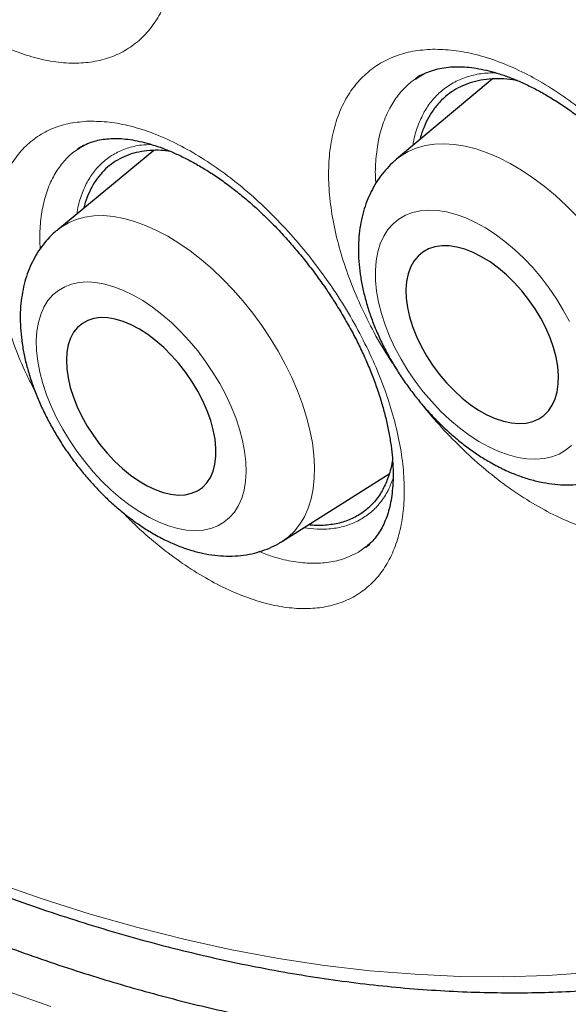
# Model space of a CAD drawing. Header units: millimetres. Extents: x 8 to 961, y 12 to 932.
# Tile 81 of 187: x 901.39 to 904.7, y 292 to 297.93. Entities that reach past the tile are written whole.
import ezdxf

# ---------------------------------------------------------------- set-up
doc = ezdxf.new("R2010")
doc.units = ezdxf.units.MM

msp = doc.modelspace()

# ---------------------------------------------------------------- linework, layer by layer
at = {"color": 7, "linetype": 'Continuous', "lineweight": 30}
for p, q in [((904.2379, 297.5735), (903.6603, 297.0895)), ((902.1975, 297.1426), (901.6175, 296.6655)), ((901.7379, 297.1488), (901.7401, 297.1504)), ((902.9737, 294.7884), (903.6155, 295.1934)), ((903.4746, 294.7533), (903.4724, 294.7517))]:
    msp.add_line(p, q, dxfattribs=at)
at = {"color": 8, "linetype": 'Continuous', "lineweight": 0}
for p, q in [((901.7401, 297.1504), (901.7537, 297.16)), ((903.4878, 294.7627), (903.4746, 294.7533)), ((903.4724, 294.7517), (903.431, 294.7221))]:
    msp.add_line(p, q, dxfattribs=at)
at = {"color": 8, "linetype": 'Continuous', "lineweight": 0, "flags": 128}
for points in [[(903.6603, 297.0895), (903.6856, 297.1089), (903.7308, 297.1363), (903.78, 297.1575), (903.833, 297.1726), (903.8893, 297.1813), (903.9486, 297.1836), (904.0105, 297.1795), (904.0747, 297.169), (904.1407, 297.1522), (904.2082, 297.1292), (904.2766, 297.1001), (904.3456, 297.0652), (904.4147, 297.0246), (904.4836, 296.9787), (904.5516, 296.9276), (904.6185, 296.8717), (904.6838, 296.8114), (904.7471, 296.747)], [(904.7033, 296.112), (904.6666, 296.1806), (904.6258, 296.2479), (904.5811, 296.3134), (904.5331, 296.3764), (904.4819, 296.4366), (904.4282, 296.4933), (904.3723, 296.546), (904.3148, 296.5944), (904.2561, 296.638), (904.1967, 296.6764), (904.1372, 296.7094), (904.078, 296.7365), (904.0197, 296.7577), (903.9627, 296.7727), (903.9075, 296.7813), (903.8546, 296.7836), (903.8045, 296.7795), (903.7576, 296.769), (903.7142, 296.7522), (903.6748, 296.7293), (903.6397, 296.7004), (903.6092, 296.6658), (903.5835, 296.6259), (903.5629, 296.5809), (903.5476, 296.5312), (903.5376, 296.4772), (903.533, 296.4195), (903.534, 296.3584), (903.5405, 296.2946), (903.5523, 296.2285), (903.5696, 296.1608), (903.592, 296.092), (903.6194, 296.0227), (903.6515, 295.9534), (903.6882, 295.8849), (903.729, 295.8176), (903.7737, 295.7521), (903.8217, 295.689), (903.8729, 295.6289), (903.9266, 295.5722), (903.9825, 295.5194), (904.04, 295.471), (904.0987, 295.4275), (904.1581, 295.389), (904.2176, 295.3561)], [(901.6175, 296.6655), (901.6383, 296.6813), (901.6818, 296.7075), (901.7294, 296.7277), (901.7806, 296.7415), (901.8353, 296.7491), (901.8929, 296.7503), (901.9532, 296.745), (902.0158, 296.7335), (902.0802, 296.7156), (902.1462, 296.6916), (902.2132, 296.6615), (902.2808, 296.6257), (902.3486, 296.5842), (902.4162, 296.5374), (902.4832, 296.4855), (902.5491, 296.429), (902.6135, 296.368), (902.676, 296.3031), (902.7362, 296.2347), (902.7938, 296.1631), (902.8483, 296.0888), (902.8994, 296.0124), (902.9468, 295.9342), (902.9902, 295.8548), (903.0293, 295.7746), (903.064, 295.6943), (903.0938, 295.6142), (903.1187, 295.5349), (903.1386, 295.4569), (903.1532, 295.3807), (903.1625, 295.3068), (903.1665, 295.2356), (903.165, 295.1676), (903.1582, 295.1032), (903.146, 295.0429), (903.1286, 294.9869), (903.106, 294.9357), (903.0784, 294.8896), (903.046, 294.8489), (903.0089, 294.8138), (902.9737, 294.7884)], [(902.1705, 294.9303), (902.2285, 294.9023), (902.2855, 294.8803), (902.3412, 294.8644), (902.395, 294.8548), (902.4464, 294.8515), (902.4951, 294.8547), (902.5405, 294.8642), (902.5824, 294.88), (902.6204, 294.9019), (902.6541, 294.9298), (902.6833, 294.9635), (902.7076, 295.0026), (902.727, 295.0467), (902.7412, 295.0957), (902.7501, 295.1489), (902.7536, 295.206), (902.7517, 295.2664), (902.7445, 295.3297), (902.7319, 295.3953), (902.7142, 295.4627), (902.6913, 295.5312), (902.6636, 295.6004), (902.6313, 295.6695), (902.5946, 295.7381), (902.5539, 295.8055), (902.5095, 295.8711), (902.4618, 295.9345), (902.4111, 295.9949), (902.358, 296.0521), (902.3029, 296.1054), (902.2462, 296.1543), (902.1885, 296.1986), (902.1302, 296.2377), (902.0718, 296.2715), (902.0138, 296.2995), (901.9568, 296.3215), (901.9011, 296.3374), (901.8473, 296.347), (901.7959, 296.3503), (901.7472, 296.3471), (901.7017, 296.3376), (901.6598, 296.3218), (901.6219, 296.2998), (901.5882, 296.2719), (901.559, 296.2383), (901.5347, 296.1992), (901.5153, 296.155), (901.5011, 296.1061), (901.4922, 296.0529), (901.4887, 295.9958), (901.4905, 295.9354), (901.4978, 295.8721), (901.5103, 295.8064), (901.5281, 295.7391), (901.551, 295.6705), (901.5786, 295.6014), (901.611, 295.5322), (901.6477, 295.4637), (901.6884, 295.3963), (901.7328, 295.3307), (901.7805, 295.2673), (901.8311, 295.2068), (901.8842, 295.1497), (901.9394, 295.0964), (901.996, 295.0474), (902.0538, 295.0032), (902.1121, 294.964), (902.1705, 294.9303)], [(904.2176, 295.3561), (904.2768, 295.3289), (904.3351, 295.3078), (904.3921, 295.2928), (904.4473, 295.2841), (904.5002, 295.2818), (904.5503, 295.286), (904.5972, 295.2965), (904.6406, 295.3133), (904.68, 295.3362), (904.7151, 295.3651)], [(901.576, 291.9841), (901.2728, 292.0895), (900.9682, 292.2049), (900.6623, 292.3303), (900.3553, 292.4656), (900.0475, 292.6106), (899.739, 292.7653), (899.4302, 292.9296), (899.1211, 293.1033), (898.812, 293.2864), (898.5032, 293.4788), (898.1947, 293.6802), (897.8869, 293.8905), (897.58, 294.1097), (897.2741, 294.3375)], [(901.2343, 292.7329), (901.5247, 292.6319), (901.8136, 292.5406), (902.1006, 292.4591), (902.3857, 292.3874), (902.6685, 292.3255), (902.9489, 292.2735), (903.2268, 292.2315), (903.5018, 292.1994), (903.7739, 292.1774), (904.0429, 292.1653), (904.3085, 292.1632), (904.5706, 292.1711), (904.829, 292.1891)]]:
    msp.add_lwpolyline(points, dxfattribs=at)
at = {"color": 7, "linetype": 'Continuous', "lineweight": 30, "flags": 128}
for points in [[(904.2061, 295.5499), (904.2564, 295.5273), (904.3058, 295.5108), (904.3536, 295.5006), (904.3993, 295.4969), (904.4423, 295.4997), (904.482, 295.509), (904.5181, 295.5246), (904.55, 295.5464), (904.5774, 295.5741), (904.6, 295.6074), (904.6174, 295.6458), (904.6295, 295.6889), (904.6361, 295.7362), (904.6371, 295.7871), (904.6326, 295.841), (904.6225, 295.8972), (904.607, 295.9551), (904.5863, 296.0139), (904.5607, 296.0729), (904.5303, 296.1314), (904.4958, 296.1888), (904.4573, 296.2442), (904.4154, 296.2971), (904.3707, 296.3468), (904.3236, 296.3926), (904.2747, 296.4341), (904.2247, 296.4707), (904.1741, 296.502), (904.1235, 296.5276), (904.0735, 296.5472), (904.0249, 296.5606), (903.9781, 296.5675), (903.9337, 296.568), (903.8922, 296.5619), (903.8543, 296.5495), (903.8202, 296.5307), (903.7905, 296.5059), (903.7655, 296.4754), (903.7454, 296.4395), (903.7307, 296.3987), (903.7213, 296.3534), (903.7175, 296.3042), (903.7193, 296.2517), (903.7266, 296.1966), (903.7394, 296.1395), (903.7575, 296.0811), (903.7807, 296.0221), (903.8087, 295.9632), (903.8412, 295.9052), (903.8778, 295.8487), (903.918, 295.7945), (903.9614, 295.7431), (904.0074, 295.6953), (904.0555, 295.6515), (904.105, 295.6124), (904.1554, 295.5784), (904.2061, 295.5499)], [(902.1564, 295.1224), (902.2056, 295.099), (902.2539, 295.0818), (902.3006, 295.0708), (902.345, 295.0663), (902.3868, 295.0682), (902.4253, 295.0767), (902.4601, 295.0915), (902.4909, 295.1124), (902.5171, 295.1394), (902.5385, 295.1719), (902.5549, 295.2096), (902.566, 295.252), (902.5717, 295.2987), (902.5719, 295.3491), (902.5667, 295.4025), (902.556, 295.4584), (902.5401, 295.5159), (902.5191, 295.5745), (902.4932, 295.6334), (902.4629, 295.692), (902.4283, 295.7494), (902.3901, 295.805), (902.3486, 295.8581), (902.3043, 295.9081), (902.2578, 295.9544), (902.2097, 295.9964), (902.1605, 296.0336), (902.1108, 296.0655), (902.0612, 296.0918), (902.0123, 296.1121), (901.9648, 296.1263), (901.9192, 296.134), (901.876, 296.1353), (901.8358, 296.1301), (901.7991, 296.1185), (901.7662, 296.1006), (901.7377, 296.0766), (901.7138, 296.0468), (901.6949, 296.0117), (901.6812, 295.9715), (901.6728, 295.9269), (901.6698, 295.8783), (901.6723, 295.8263), (901.6803, 295.7716), (901.6936, 295.7148), (901.7121, 295.6566), (901.7355, 295.5978), (901.7637, 295.539), (901.7962, 295.4809), (901.8326, 295.4243), (901.8725, 295.3699), (901.9155, 295.3182), (901.9609, 295.27), (902.0083, 295.2258), (902.0571, 295.1861), (902.1066, 295.1515), (902.1564, 295.1224)]]:
    msp.add_lwpolyline(points, dxfattribs=at)
at = {"color": 7, "linetype": 'Continuous', "lineweight": 30}
for points, knots in [([(893.9274, 321.833), (893.8174, 321.8308), (893.581, 321.8262), (893.2271, 321.7945), (892.8645, 321.7431), (892.5174, 321.6725), (892.1853, 321.5847), (891.8683, 321.4809), (891.56, 321.3596), (891.2608, 321.221), (890.9653, 321.0619), (890.6745, 320.8814), (890.3895, 320.6785), (890.1163, 320.4569), (889.8554, 320.217), (889.607, 319.9591), (889.376, 319.6887), (889.1619, 319.4073), (888.964, 319.1165), (888.7784, 318.811), (888.6052, 318.4911), (888.4414, 318.1505), (888.2882, 317.7886), (888.1466, 317.4049), (888.0199, 317.0069), (887.9083, 316.5952), (887.8118, 316.1703), (887.7323, 315.7412), (887.6686, 315.3092), (887.62, 314.8756), (887.5853, 314.4323), (887.5644, 313.9799), (887.5573, 313.5096), (887.565, 313.0213), (887.5884, 312.5153), (887.6275, 312.0015), (887.6822, 311.4807), (887.7523, 310.9536), (887.8362, 310.4311), (887.9328, 309.9142), (888.0409, 309.4038), (888.1623, 308.8902), (888.297, 308.3742), (888.4476, 307.8458), (888.615, 307.3055), (888.7999, 306.7541), (888.9988, 306.2028), (889.2115, 305.6522), (889.4375, 305.1031), (889.6721, 304.5668), (889.9142, 304.0436), (890.1625, 303.5341), (890.4217, 303.0285), (890.6913, 302.5274), (890.9768, 302.0213), (891.2785, 301.5113), (891.5967, 300.9985), (891.9251, 300.4935), (892.2633, 299.997), (892.6108, 299.5095), (892.9605, 299.041), (893.3111, 298.5913), (893.6619, 298.1602), (894.0193, 297.7395), (894.3829, 297.3296), (894.7598, 296.923), (895.1498, 296.5209), (895.5528, 296.1247), (895.9608, 295.743), (896.3731, 295.376), (896.7892, 295.0244), (897.2006, 294.695), (897.6066, 294.3872), (898.0064, 294.1002), (898.4076, 293.8285), (898.8098, 293.5722), (899.2207, 293.3268), (899.6396, 293.0938), (900.0661, 292.8747), (900.4915, 292.6743), (900.9152, 292.4928), (901.3365, 292.3306), (901.7471, 292.1904), (902.1465, 292.0714), (902.5345, 291.9722), (902.9185, 291.8908), (903.298, 291.8271), (903.6803, 291.7804), (904.0644, 291.752), (904.4495, 291.7432), (904.8275, 291.7547), (905.198, 291.7863), (905.5605, 291.8381), (905.9077, 291.9086), (906.2397, 291.9964), (906.5568, 292.1002), (906.8651, 292.2215), (907.1643, 292.3601), (907.4598, 292.5192), (907.7506, 292.6997), (908.0356, 292.9026), (908.3087, 293.1242), (908.5697, 293.3641), (908.818, 293.6221), (909.0492, 293.8921), (909.2623, 294.1748), (909.4006, 294.3707), (909.4658, 294.4783), (909.4692, 294.4839)], [0, 0, 0, 0, 0.008505, 0.018287, 0.028068, 0.037849, 0.047071, 0.056294, 0.065516, 0.074739, 0.083961, 0.093742, 0.103524, 0.113305, 0.123086, 0.132867, 0.142649, 0.151871, 0.161094, 0.170316, 0.179538, 0.188761, 0.198542, 0.208323, 0.218105, 0.227886, 0.237667, 0.247448, 0.256671, 0.265893, 0.275116, 0.284338, 0.29356, 0.303342, 0.313123, 0.322904, 0.332686, 0.342467, 0.352248, 0.361471, 0.370693, 0.379915, 0.389138, 0.39836, 0.408141, 0.417923, 0.427704, 0.437485, 0.447267, 0.457048, 0.46627, 0.475493, 0.484715, 0.493937, 0.50316, 0.512941, 0.522722, 0.532504, 0.542285, 0.552066, 0.561848, 0.57107, 0.580292, 0.589515, 0.598737, 0.60796, 0.617741, 0.627522, 0.637303, 0.647085, 0.656866, 0.666647, 0.67587, 0.685092, 0.694314, 0.703537, 0.712759, 0.722541, 0.732322, 0.742103, 0.751884, 0.761666, 0.771447, 0.780669, 0.789892, 0.799114, 0.808337, 0.817559, 0.82734, 0.837122, 0.846903, 0.856684, 0.866465, 0.876247, 0.885469, 0.894691, 0.903914, 0.913136, 0.922359, 0.93214, 0.941921, 0.951703, 0.961484, 0.971265, 0.981046, 0.990269, 0.999491, 1, 1, 1, 1]), ([(893.6586, 321.8257), (893.7133, 321.8281), (893.8353, 321.8335), (894.0272, 321.8348), (894.2336, 321.8309), (894.442, 321.821), (894.6523, 321.8051), (894.8645, 321.7834), (895.0783, 321.7558), (895.2938, 321.7223), (895.511, 321.6829), (895.7296, 321.6377), (895.9496, 321.5866), (896.171, 321.5298), (896.3936, 321.4671), (896.6173, 321.3987), (896.8422, 321.3245), (897.068, 321.2446), (897.2948, 321.159), (897.5223, 321.0677), (897.7506, 320.9708), (897.9796, 320.8683), (898.209, 320.7602), (898.439, 320.6467), (898.6692, 320.5276), (898.8998, 320.4031), (899.1305, 320.2733), (899.3614, 320.1381), (899.5922, 319.9976), (899.8229, 319.8519), (900.0534, 319.701), (900.2837, 319.545), (900.5135, 319.3839), (900.7429, 319.2178), (900.9718, 319.0468), (901.2, 318.871), (901.4274, 318.6903), (901.654, 318.5049), (901.8796, 318.3149), (902.1043, 318.1203), (902.3278, 317.9212), (902.5501, 317.7176), (902.7711, 317.5098), (902.9908, 317.2976), (903.2089, 317.0813), (903.4255, 316.8609), (903.6405, 316.6364), (903.8537, 316.4081), (904.0651, 316.176), (904.2746, 315.9401), (904.4821, 315.7005), (904.6875, 315.4574), (904.8908, 315.2109), (905.0918, 314.961), (905.2905, 314.7079), (905.4868, 314.4516), (905.6807, 314.1923), (905.8719, 313.9301), (906.0606, 313.6649), (906.2465, 313.3971), (906.4296, 313.1266), (906.6099, 312.8537), (906.7873, 312.5783), (906.9616, 312.3006), (907.1329, 312.0207), (907.301, 311.7387), (907.466, 311.4548), (907.6276, 311.169), (907.7859, 310.8815), (907.9408, 310.5924), (908.0923, 310.3018), (908.2402, 310.0097), (908.3845, 309.7165), (908.5252, 309.422), (908.6623, 309.1265), (908.7955, 308.8301), (908.925, 308.5329), (909.0505, 308.235), (909.1722, 307.9366), (909.29, 307.6377), (909.4037, 307.3385), (909.5134, 307.0391), (909.619, 306.7396), (909.7205, 306.4401), (909.8178, 306.1408), (909.9109, 305.8418), (909.9997, 305.5432), (910.0843, 305.2451), (910.1646, 304.9477), (910.2405, 304.651), (910.3121, 304.3551), (910.3792, 304.0603), (910.442, 303.7666), (910.5003, 303.4741), (910.5541, 303.183), (910.6034, 302.8933), (910.6483, 302.6053), (910.6886, 302.3189), (910.7244, 302.0343), (910.7556, 301.7517), (910.7823, 301.4711), (910.8044, 301.1926), (910.8219, 300.9165), (910.8349, 300.6426), (910.8433, 300.3713), (910.8471, 300.1026), (910.8463, 299.8366), (910.8409, 299.5733), (910.831, 299.313), (910.8165, 299.0557), (910.7975, 298.8015), (910.7739, 298.5505), (910.7458, 298.3028), (910.7132, 298.0586), (910.6761, 297.8178), (910.6345, 297.5806), (910.5884, 297.3472), (910.5379, 297.1175), (910.4829, 296.8916), (910.4236, 296.6697), (910.3599, 296.4519), (910.2919, 296.2381), (910.2195, 296.0286), (910.1429, 295.8233), (910.062, 295.6224), (909.9768, 295.4259), (909.8875, 295.2339), (909.794, 295.0465), (909.6964, 294.8637), (909.5944, 294.6859), (909.5175, 294.5578), (909.4735, 294.4905), (909.4661, 294.4792)], [0, 0, 0, 0, 0.006345, 0.014134, 0.021917, 0.029695, 0.037469, 0.045239, 0.053005, 0.060767, 0.068527, 0.076283, 0.084037, 0.091788, 0.099538, 0.107286, 0.115032, 0.122777, 0.130522, 0.138265, 0.146008, 0.153751, 0.161493, 0.169235, 0.176976, 0.184718, 0.19246, 0.200202, 0.207945, 0.215687, 0.22343, 0.231174, 0.238917, 0.246661, 0.254406, 0.262151, 0.269897, 0.277643, 0.285389, 0.293136, 0.300884, 0.308632, 0.31638, 0.324129, 0.331878, 0.339628, 0.347378, 0.355129, 0.36288, 0.370631, 0.378383, 0.386135, 0.393888, 0.40164, 0.409393, 0.417146, 0.4249, 0.432654, 0.440407, 0.448161, 0.455916, 0.46367, 0.471424, 0.479179, 0.486934, 0.494688, 0.502443, 0.510198, 0.517952, 0.525707, 0.533461, 0.541216, 0.54897, 0.556724, 0.564478, 0.572232, 0.579986, 0.58774, 0.595493, 0.603246, 0.610999, 0.618751, 0.626503, 0.634255, 0.642006, 0.649757, 0.657508, 0.665258, 0.673008, 0.680757, 0.688506, 0.696255, 0.704002, 0.71175, 0.719497, 0.727243, 0.734989, 0.742734, 0.750479, 0.758223, 0.765967, 0.773711, 0.781453, 0.789196, 0.796938, 0.804679, 0.81242, 0.820161, 0.827902, 0.835642, 0.843383, 0.851123, 0.858864, 0.866605, 0.874346, 0.882087, 0.88983, 0.897573, 0.905317, 0.913063, 0.92081, 0.928558, 0.936309, 0.944063, 0.951819, 0.959578, 0.96734, 0.975106, 0.982876, 0.990651, 0.99843, 1, 1, 1, 1]), ([(903.7753, 297.5734), (903.7849, 297.5801), (903.8076, 297.5961), (903.8479, 297.6153), (903.8954, 297.6317), (903.946, 297.6425), (903.9869, 297.6468), (904.0108, 297.6475), (904.0161, 297.6477)], [0, 0, 0, 0, 0.151476, 0.361345, 0.565182, 0.760162, 0.946661, 1, 1, 1, 1]), ([(904.0161, 297.6477), (904.0249, 297.6478), (904.051, 297.648), (904.0974, 297.645), (904.1561, 297.6366), (904.2178, 297.6233), (904.2821, 297.6049), (904.3489, 297.5814), (904.4176, 297.5527), (904.4878, 297.5189), (904.5591, 297.4801), (904.6309, 297.4364), (904.7028, 297.3881), (904.7741, 297.3355), (904.8446, 297.2787), (904.9135, 297.2183), (904.981, 297.1541), (905.0474, 297.0862), (905.1126, 297.0144), (905.1763, 296.9389), (905.238, 296.8604), (905.2971, 296.7793), (905.3533, 296.6963), (905.4059, 296.6121), (905.4547, 296.5273), (905.4993, 296.4426), (905.5394, 296.3585), (905.5752, 296.2751), (905.6068, 296.192), (905.6345, 296.1093), (905.658, 296.0271), (905.6771, 295.9461), (905.6919, 295.8669), (905.7023, 295.7902), (905.7082, 295.7165), (905.7097, 295.6463), (905.707, 295.5801), (905.7004, 295.5184), (905.6899, 295.4613), (905.676, 295.4093), (905.6587, 295.3613), (905.6378, 295.3173), (905.6135, 295.2768), (905.5852, 295.2402), (905.557, 295.2105), (905.5366, 295.195), (905.5282, 295.1887)], [0, 0, 0, 0, 0.011494, 0.034181, 0.056811, 0.079452, 0.102166, 0.124992, 0.147936, 0.170979, 0.19409, 0.217225, 0.240324, 0.263342, 0.286242, 0.309056, 0.331559, 0.354402, 0.377537, 0.400907, 0.424446, 0.448078, 0.471714, 0.495253, 0.518618, 0.541744, 0.564575, 0.587101, 0.609674, 0.632503, 0.655475, 0.678547, 0.701669, 0.724779, 0.747819, 0.770747, 0.793535, 0.816178, 0.8387, 0.861166, 0.883665, 0.906957, 0.930951, 0.95584, 0.981789, 1, 1, 1, 1]), ([(903.8169, 297.6016), (903.8143, 297.6002), (903.7988, 297.5921), (903.7849, 297.5817), (903.7733, 297.573)], [0, 0, 0, 0, 0.172176, 1, 1, 1, 1]), ([(904.3895, 297.5637), (904.3802, 297.5655), (904.3459, 297.5722), (904.2891, 297.5758), (904.2189, 297.5744), (904.1518, 297.5644), (904.0891, 297.5465), (904.0315, 297.5209), (903.979, 297.4879), (903.9314, 297.4471), (903.8897, 297.3992), (903.8543, 297.345), (903.8258, 297.2841), (903.8083, 297.2381), (903.8025, 297.2109), (903.8019, 297.2081)], [0, 0, 0, 0, 0.0315831, 0.117294, 0.2036, 0.2917829, 0.3806144, 0.4663253, 0.5526313, 0.6408142, 0.7296457, 0.8153566, 0.9016626, 0.9898455, 1, 1, 1, 1]), ([(901.7398, 297.1508), (901.7486, 297.1569), (901.7699, 297.1717), (901.8064, 297.1884), (901.8483, 297.202), (901.8911, 297.211), (901.9224, 297.2134), (901.938, 297.2146)], [0, 0, 0, 0, 0.168853, 0.407225, 0.611955, 0.80703, 1, 1, 1, 1]), ([(901.938, 297.2146), (901.9461, 297.2149), (901.9702, 297.2157), (902.0132, 297.2138), (902.0682, 297.2069), (902.1265, 297.1952), (902.1877, 297.1785), (902.2514, 297.1567), (902.3174, 297.1298), (902.3853, 297.0978), (902.4545, 297.0608), (902.5246, 297.0188), (902.595, 296.9722), (902.6652, 296.9211), (902.7348, 296.8659), (902.8032, 296.8068), (902.8705, 296.744), (902.9368, 296.6774), (903.0024, 296.6067), (903.0667, 296.5323), (903.1293, 296.4547), (903.1896, 296.3744), (903.2472, 296.2921), (903.3016, 296.2083), (903.3523, 296.1238), (903.3991, 296.0392), (903.4417, 295.955), (903.48, 295.8714), (903.5143, 295.7881), (903.5448, 295.7049), (903.5714, 295.6222), (903.5938, 295.5405), (903.6119, 295.4605), (903.6256, 295.3828), (903.6349, 295.308), (903.64, 295.2366), (903.6408, 295.1692), (903.6375, 295.1062), (903.6305, 295.0479), (903.62, 294.9946), (903.6061, 294.9456), (903.5889, 294.9007), (903.5683, 294.8597), (903.5446, 294.8227), (903.5173, 294.7897), (903.4934, 294.7658), (903.4772, 294.7546), (903.4726, 294.7514)], [0, 0, 0, 0, 0.01132, 0.033709, 0.055975, 0.078219, 0.100509, 0.122899, 0.145405, 0.168017, 0.190705, 0.213429, 0.236134, 0.258772, 0.281305, 0.303754, 0.325877, 0.348344, 0.371108, 0.394114, 0.417295, 0.440576, 0.463876, 0.48709, 0.510143, 0.532968, 0.555511, 0.577755, 0.600001, 0.622505, 0.645149, 0.667891, 0.690681, 0.713453, 0.736145, 0.758709, 0.781109, 0.803327, 0.825371, 0.847285, 0.86913, 0.891792, 0.914857, 0.938696, 0.963543, 0.989626, 1, 1, 1, 1]), ([(901.7715, 297.1725), (901.7684, 297.1708), (901.7562, 297.1644), (901.7453, 297.156), (901.7372, 297.1499)], [0, 0, 0, 0, 0.259511, 1, 1, 1, 1]), ([(902.2975, 297.1373), (902.2782, 297.1396), (902.2352, 297.1447), (902.1716, 297.1435), (902.1065, 297.1349), (902.046, 297.1181), (901.9905, 297.0936), (901.9401, 297.0617), (901.8946, 297.022), (901.855, 296.9751), (901.8215, 296.9219), (901.795, 296.862), (901.7794, 296.8192), (901.7746, 296.7949), (901.7745, 296.7946)], [0, 0, 0, 0, 0.074159, 0.165639, 0.259109, 0.353266, 0.444115, 0.535595, 0.629064, 0.723221, 0.814071, 0.905551, 0.99902, 1, 1, 1, 1]), ([(903.6603, 297.0886), (903.6559, 297.0852), (903.6354, 297.0691), (903.6029, 297.0355), (903.5635, 296.9881), (903.5293, 296.9362), (903.4998, 296.8806), (903.4754, 296.8213), (903.456, 296.7584), (903.4419, 296.6921), (903.4332, 296.6225), (903.4301, 296.55), (903.4326, 296.4749), (903.4408, 296.3979), (903.4547, 296.3195), (903.4739, 296.2404), (903.4983, 296.1612), (903.5276, 296.0824), (903.5616, 296.0044), (903.5999, 295.9275), (903.6424, 295.8522), (903.6887, 295.7787), (903.7386, 295.7074), (903.7919, 295.6385), (903.8484, 295.5725), (903.9077, 295.5097), (903.9698, 295.4504), (904.0342, 295.3948), (904.101, 295.3433), (904.1698, 295.2965), (904.2298, 295.2604), (904.267, 295.241), (904.2804, 295.2341)], [0, 0, 0, 0, 0.008303, 0.038914, 0.069537, 0.100354, 0.13154, 0.163261, 0.195654, 0.228819, 0.262788, 0.297519, 0.332892, 0.368728, 0.404837, 0.441035, 0.477186, 0.513231, 0.54915, 0.584947, 0.620643, 0.656268, 0.691856, 0.727445, 0.763069, 0.798761, 0.834561, 0.870509, 0.906641, 0.942983, 0.979548, 1, 1, 1, 1]), ([(901.6176, 296.6646), (901.612, 296.6602), (901.5906, 296.6436), (901.5576, 296.6095), (901.5191, 296.5629), (901.4856, 296.5119), (901.457, 296.4571), (901.4333, 296.3987), (901.4147, 296.3366), (901.4013, 296.2711), (901.3932, 296.2021), (901.3907, 296.1301), (901.3938, 296.0555), (901.4025, 295.9788), (901.4168, 295.9007), (901.4364, 295.8219), (901.4611, 295.743), (901.4906, 295.6644), (901.5245, 295.5866), (901.5627, 295.5099), (901.6049, 295.4347), (901.6508, 295.3612), (901.7003, 295.2898), (901.7529, 295.2208), (901.8086, 295.1545), (901.8672, 295.0913), (901.9282, 295.0314), (901.9917, 294.9752), (902.0574, 294.9231), (902.1251, 294.8753), (902.1838, 294.8386), (902.2201, 294.8189), (902.2329, 294.8119)], [0, 0, 0, 0, 0.010549, 0.040771, 0.071013, 0.101472, 0.13234, 0.163799, 0.196005, 0.229071, 0.263037, 0.29785, 0.333364, 0.369364, 0.405624, 0.441924, 0.478134, 0.5142, 0.550107, 0.585869, 0.621514, 0.657076, 0.692596, 0.728116, 0.763671, 0.7993, 0.835048, 0.870958, 0.907073, 0.943428, 0.980045, 1, 1, 1, 1]), ([(903.6364, 295.2779), (903.6339, 295.2631), (903.6264, 295.219), (903.6047, 295.1529), (903.5694, 295.0796), (903.522, 295.0157), (903.4631, 294.9624), (903.3947, 294.9221), (903.3178, 294.895), (903.233, 294.8829), (903.1698, 294.8803), (903.1337, 294.8862), (903.1298, 294.8869)], [0, 0, 0, 0, 0.054956, 0.163826, 0.272688, 0.391427, 0.510569, 0.629342, 0.747987, 0.866993, 0.985619, 1, 1, 1, 1]), ([(904.2804, 295.2341), (904.2936, 295.2276), (904.331, 295.2091), (904.3934, 295.1834), (904.4675, 295.1589), (904.5417, 295.1411), (904.6153, 295.1302), (904.6874, 295.1263), (904.7575, 295.1294), (904.8249, 295.1394), (904.8891, 295.1558), (904.9495, 295.1787), (904.9967, 295.2014), (905.0222, 295.2184), (905.0302, 295.2237)], [0, 0, 0, 0, 0.0528609, 0.1494278, 0.2461743, 0.3423327, 0.4372685, 0.5303809, 0.6212486, 0.7097131, 0.7958681, 0.8799914, 0.9624688, 1, 1, 1, 1]), ([(902.2329, 294.8119), (902.2458, 294.8052), (902.2826, 294.7862), (902.3441, 294.7594), (902.4173, 294.7335), (902.4908, 294.7144), (902.5637, 294.7022), (902.6352, 294.6971), (902.7046, 294.6992), (902.7713, 294.7082), (902.8348, 294.7237), (902.8944, 294.7458), (902.9406, 294.7675), (902.9653, 294.7838), (902.9727, 294.7887)], [0, 0, 0, 0, 0.052795, 0.150072, 0.247639, 0.344641, 0.440326, 0.533972, 0.625087, 0.713504, 0.799358, 0.882987, 0.964836, 1, 1, 1, 1]), ([(903.4751, 294.7527), (903.4826, 294.7578), (903.4924, 294.7644), (903.501, 294.7725), (903.503, 294.7743)], [0, 0, 0, 0, 0.770187, 1, 1, 1, 1]), ([(899.2131, 293.6321), (899.2537, 293.6088), (899.3715, 293.5413), (899.5664, 293.4336), (899.7978, 293.3109), (900.029, 293.1938), (900.26, 293.0822), (900.4906, 292.9762), (900.7208, 292.8759), (900.9505, 292.7812), (901.1795, 292.6923), (901.4079, 292.6091), (901.6354, 292.5317), (901.862, 292.4602), (902.0877, 292.3945), (902.3122, 292.3348), (902.5356, 292.2809), (902.7577, 292.233), (902.9784, 292.1911), (903.1976, 292.1552), (903.4153, 292.1253), (903.6313, 292.1014), (903.8455, 292.0835), (904.058, 292.0717), (904.2685, 292.0659), (904.4769, 292.0661), (904.6833, 292.0724), (904.8874, 292.0848), (905.0893, 292.1031), (905.2887, 292.1275), (905.4857, 292.1578), (905.6802, 292.1942), (905.872, 292.2365), (906.0612, 292.2847), (906.2475, 292.3388), (906.431, 292.3988), (906.6116, 292.4647), (906.7892, 292.5363), (906.9637, 292.6138), (907.1351, 292.697), (907.3033, 292.7859), (907.4683, 292.8805), (907.63, 292.9808), (907.7882, 293.0866), (907.9431, 293.1981), (908.0944, 293.315), (908.2422, 293.4374), (908.3864, 293.5653), (908.5269, 293.6985), (908.6637, 293.8371), (908.7968, 293.9809), (908.9257, 294.1303), (909.0218, 294.2468), (909.0735, 294.3152), (909.0849, 294.3303)], [0, 0, 0, 0, 0.010436, 0.030244, 0.050053, 0.069863, 0.089672, 0.109482, 0.129291, 0.149099, 0.168906, 0.188711, 0.208514, 0.228315, 0.248112, 0.267905, 0.287694, 0.307477, 0.327255, 0.347025, 0.366788, 0.386543, 0.406288, 0.426024, 0.445748, 0.465461, 0.485162, 0.50485, 0.524525, 0.544187, 0.563834, 0.583468, 0.603089, 0.622696, 0.642291, 0.661874, 0.681447, 0.70101, 0.720566, 0.740115, 0.75966, 0.779201, 0.798742, 0.818283, 0.837826, 0.857373, 0.876926, 0.896486, 0.916055, 0.935634, 0.955224, 0.974826, 0.99444, 1, 1, 1, 1]), ([(899.308, 292.151), (899.3218, 292.1429), (899.4153, 292.0882), (899.588, 291.9921), (899.8259, 291.8633), (900.0638, 291.7404), (900.302, 291.6225), (900.5408, 291.5098), (900.7796, 291.4024), (901.0185, 291.3004), (901.2574, 291.2038), (901.4957, 291.113), (901.7334, 291.0279), (901.9706, 290.9485), (902.2078, 290.8745), (902.4446, 290.8062), (902.6809, 290.7437), (902.9164, 290.687), (903.1507, 290.6362), (903.3835, 290.5914), (903.6146, 290.5527), (903.8436, 290.5201), (904.0703, 290.4937), (904.2946, 290.4734), (904.5178, 290.4589), (904.7399, 290.4504), (904.9608, 290.4479), (905.1798, 290.4515), (905.3967, 290.4612), (905.6115, 290.4769), (905.8242, 290.4986), (906.0349, 290.5265), (906.2434, 290.5603), (906.4497, 290.6002), (906.6539, 290.6462), (906.8556, 290.6981), (907.0545, 290.7559), (907.25, 290.8195), (907.442, 290.8887), (907.6306, 290.9637), (907.8159, 291.0442), (907.9978, 291.1305), (908.1764, 291.2224), (908.3519, 291.32), (908.5239, 291.4235), (908.6614, 291.5112), (908.7403, 291.5663), (908.7643, 291.583)], [0, 0, 0, 0, 0.003926, 0.02662, 0.049198, 0.071708, 0.094414, 0.117146, 0.139915, 0.162735, 0.185626, 0.208556, 0.231376, 0.254298, 0.277304, 0.300375, 0.323492, 0.346635, 0.369783, 0.392909, 0.415991, 0.439009, 0.461941, 0.484775, 0.507591, 0.530655, 0.5537, 0.576733, 0.59976, 0.62279, 0.645826, 0.668876, 0.691948, 0.715051, 0.738191, 0.761365, 0.784505, 0.807537, 0.830487, 0.85337, 0.876201, 0.898993, 0.921763, 0.944527, 0.967296, 0.990084, 1, 1, 1, 1])]:
    msp.add_open_spline(points, degree=3, knots=knots, dxfattribs=at)
at = {"color": 8, "linetype": 'Continuous', "lineweight": 0}
for points, knots in [([(899.5019, 321.5209), (899.6292, 321.4461), (899.8837, 321.2966), (900.2655, 321.0551), (900.6471, 320.8013), (901.0473, 320.5208), (901.465, 320.212), (901.9002, 319.8725), (902.3331, 319.5166), (902.7743, 319.1352), (903.2224, 318.7277), (903.6273, 318.3402), (903.9793, 317.9888), (904.2804, 317.6779), (904.579, 317.3591), (904.8749, 317.0325), (905.1676, 316.6989), (905.4695, 316.3434), (905.7796, 315.9656), (906.0974, 315.5642), (906.4099, 315.155), (906.7287, 314.7223), (907.0524, 314.2657), (907.3627, 313.81), (907.649, 313.3732), (907.9124, 312.9569), (908.1699, 312.5351), (908.4213, 312.1079), (908.6663, 311.6757), (908.8979, 311.2513), (909.1166, 310.8353), (909.3233, 310.4274), (909.524, 310.0164), (909.7186, 309.6022), (909.9066, 309.1859), (910.0959, 308.7491), (910.2851, 308.2925), (910.473, 307.8156), (910.6518, 307.3373), (910.8277, 306.8396), (910.999, 306.3233), (911.1522, 305.8275), (911.2839, 305.3709), (911.3968, 304.953), (911.502, 304.5355), (911.5995, 304.1184), (911.6889, 303.7028), (911.7739, 303.2706), (911.853, 302.8229), (911.9248, 302.3599), (911.9861, 301.9003), (912.0386, 301.4269), (912.0807, 300.941), (912.1112, 300.4384), (912.1277, 299.9373), (912.1297, 299.438), (912.1169, 298.9466), (912.0896, 298.4675), (912.0482, 298.0018), (911.9932, 297.5489), (911.9243, 297.1057), (911.8407, 296.6691), (911.7423, 296.2402), (911.6303, 295.8257), (911.5061, 295.429), (911.3704, 295.0495), (911.2215, 294.6824), (911.068, 294.3468), (910.9126, 294.0414), (910.7574, 293.7638), (910.5932, 293.496), (910.4287, 293.2507), (910.2655, 293.0266), (910.1048, 292.8221), (909.9379, 292.6254), (909.7432, 292.4124), (909.5172, 292.1883), (909.3091, 291.9984), (909.1802, 291.8969), (909.1417, 291.8665)], [0, 0, 0, 0, 0.0132877, 0.0265753, 0.0399125, 0.0532497, 0.0686007, 0.0839518, 0.0993778, 0.1148038, 0.1314166, 0.1480533, 0.1592921, 0.1705383, 0.1818489, 0.1931595, 0.2045005, 0.2158415, 0.2286906, 0.2415397, 0.2544326, 0.2673254, 0.2817106, 0.296111, 0.308253, 0.3203973, 0.3325393, 0.3447661, 0.3569953, 0.3692221, 0.380482, 0.3917494, 0.4030801, 0.4144109, 0.4257715, 0.4371321, 0.450002, 0.4628718, 0.4757855, 0.4886991, 0.5031077, 0.5175319, 0.5288316, 0.5401389, 0.5515108, 0.5628827, 0.574285, 0.5856873, 0.5986056, 0.6115239, 0.6244862, 0.6374485, 0.6519116, 0.6663901, 0.6813511, 0.696312, 0.711343, 0.726374, 0.7410451, 0.7557161, 0.7704516, 0.7851872, 0.8002938, 0.8154178, 0.8299295, 0.8444411, 0.8590159, 0.8735907, 0.8858416, 0.8980925, 0.9103812, 0.9226699, 0.9331732, 0.9436765, 0.9542032, 0.9647298, 0.9792701, 0.9938103, 1, 1, 1, 1]), ([(899.2487, 292.2498), (899.3891, 292.1705), (899.67, 292.0116), (900.0916, 291.7947), (900.513, 291.5938), (900.9342, 291.4104), (901.354, 291.2447), (901.7725, 291.0968), (902.1889, 290.967), (902.5748, 290.8631), (902.9301, 290.7812), (903.2553, 290.7177), (903.5778, 290.6662), (903.8811, 290.6289), (904.1654, 290.6037), (904.4311, 290.5889), (904.6942, 290.5828), (904.9508, 290.5855), (905.2009, 290.5966), (905.4445, 290.6155), (905.6852, 290.6425), (905.9267, 290.6781), (906.1687, 290.7227), (906.4233, 290.7797), (906.6859, 290.8499), (906.9558, 290.9352), (907.2201, 291.0323), (907.4658, 291.1356), (907.6933, 291.2431), (907.9036, 291.353), (908.1093, 291.4714), (908.3075, 291.5963), (908.4982, 291.7273), (908.6817, 291.8639), (908.8606, 292.008), (909.0377, 292.162), (909.2126, 292.3261), (909.394, 292.5101), (909.578, 292.7127), (909.7636, 292.9357), (909.9416, 293.169), (910.1032, 293.4004), (910.2496, 293.6277), (910.3819, 293.8494), (910.5083, 294.0783), (910.627, 294.3109), (910.7381, 294.5467), (910.842, 294.7853), (910.94, 295.0302), (911.0338, 295.2851), (911.1228, 295.5503), (911.2113, 295.8405), (911.2964, 296.1528), (911.3769, 296.4883), (911.4484, 296.8317), (911.5079, 297.1651), (911.5567, 297.4867), (911.5961, 297.7955), (911.629, 298.1092), (911.6549, 298.4235), (911.674, 298.7375), (911.6866, 299.0513), (911.6931, 299.3692), (911.6932, 299.6962), (911.6868, 300.0324), (911.6709, 300.4412), (911.6405, 300.9198), (911.5896, 301.4716), (911.5222, 302.0313), (911.4413, 302.5781), (911.3492, 303.1096), (911.2476, 303.6252), (911.133, 304.1449), (911.0085, 304.6557), (910.8753, 305.1561), (910.7256, 305.6766), (910.5535, 306.2295), (910.3564, 306.8152), (910.1442, 307.402), (909.9252, 307.9679), (909.7019, 308.5115), (909.4758, 309.0331), (909.2386, 309.5531), (908.9963, 310.0584), (908.7503, 310.5482), (908.5093, 311.0077), (908.2682, 311.4493), (908.028, 311.8727), (907.7805, 312.2933), (907.5257, 312.7105), (907.2639, 313.1241), (906.9688, 313.5743), (906.6381, 314.0588), (906.2691, 314.5755), (905.8903, 315.0829), (905.5159, 315.5625), (905.148, 316.014), (904.7875, 316.4391), (904.4205, 316.8545), (904.0564, 317.2499), (903.6962, 317.6252), (903.3178, 318.0042), (902.9116, 318.3935), (902.4765, 318.7905), (902.0363, 319.1723), (901.6075, 319.5253), (901.1918, 319.8504), (900.7894, 320.1497), (900.3848, 320.4352), (899.9882, 320.6997), (899.6004, 320.945), (899.3481, 321.0933), (899.2218, 321.1674)], [0, 0, 0, 0, 0.010733, 0.021479, 0.032284, 0.04309, 0.053949, 0.064807, 0.075725, 0.086656, 0.095394, 0.104133, 0.112897, 0.121662, 0.129105, 0.136547, 0.144006, 0.151465, 0.158616, 0.165768, 0.172933, 0.180099, 0.187617, 0.19514, 0.203843, 0.212547, 0.221276, 0.230005, 0.237415, 0.244825, 0.252251, 0.259677, 0.266794, 0.273911, 0.281042, 0.288173, 0.295654, 0.303139, 0.311827, 0.320516, 0.32923, 0.337943, 0.34534, 0.352737, 0.36015, 0.367563, 0.374667, 0.381772, 0.388891, 0.39601, 0.403479, 0.410951, 0.419625, 0.428299, 0.436999, 0.445698, 0.453083, 0.460468, 0.467868, 0.475268, 0.482361, 0.489454, 0.49656, 0.503667, 0.511123, 0.518583, 0.530166, 0.541749, 0.553394, 0.565039, 0.575436, 0.585834, 0.596276, 0.606718, 0.616409, 0.626108, 0.637651, 0.649193, 0.660797, 0.6724, 0.682762, 0.693123, 0.703528, 0.713933, 0.723588, 0.733253, 0.742024, 0.750797, 0.759569, 0.768402, 0.777236, 0.786069, 0.797593, 0.809117, 0.820701, 0.832285, 0.842629, 0.852972, 0.863359, 0.873747, 0.883387, 0.893036, 0.904559, 0.916082, 0.927666, 0.93925, 0.949593, 0.959936, 0.970324, 0.980711, 0.990351, 1, 1, 1, 1]), ([(899.98, 300.3359), (900.0014, 300.373), (900.0416, 300.443), (900.1205, 300.5231), (900.2074, 300.5839), (900.3059, 300.6267), (900.4148, 300.6506), (900.5325, 300.6559), (900.6573, 300.6426), (900.7881, 300.6101), (900.9228, 300.5595), (901.06, 300.4914), (901.1979, 300.4062), (901.3346, 300.3054), (901.4687, 300.1903), (901.5981, 300.0619), (901.7214, 299.9223), (901.8372, 299.7731), (901.9435, 299.6161), (902.0395, 299.4534), (902.124, 299.287), (902.1953, 299.1189), (902.2532, 298.9515), (902.2968, 298.7866), (902.325, 298.6266), (902.3382, 298.4733), (902.3361, 298.3315), (902.3194, 298.2029), (902.2893, 298.085), (902.2441, 297.9774), (902.1839, 297.8824), (902.1102, 297.8033), (902.0237, 297.7418), (901.9258, 297.6979), (901.8177, 297.6724), (901.7005, 297.6661), (901.576, 297.6785), (901.4457, 297.7094), (901.3111, 297.759), (901.174, 297.8262), (901.0361, 297.91), (900.8992, 298.0099), (900.7652, 298.1246), (900.6483, 298.2375), (900.5797, 298.3164), (900.5518, 298.3484)], [0, 0, 0, 0, 0.026416, 0.049819, 0.073297, 0.096701, 0.120104, 0.143582, 0.166986, 0.190389, 0.213867, 0.237271, 0.260674, 0.284152, 0.307555, 0.330959, 0.354437, 0.37784, 0.401244, 0.424722, 0.448125, 0.471529, 0.495007, 0.51841, 0.541814, 0.565292, 0.588695, 0.610629, 0.632563, 0.655966, 0.679444, 0.702848, 0.726251, 0.749729, 0.773133, 0.796536, 0.820014, 0.843418, 0.866821, 0.890299, 0.913703, 0.937106, 0.960584, 0.983988, 1, 1, 1, 1]), ([(903.6637, 295.8197), (903.6406, 295.8541), (903.5826, 295.9409), (903.5024, 296.0856), (903.4232, 296.2507), (903.3582, 296.4165), (903.3074, 296.5805), (903.2723, 296.7406), (903.2528, 296.895), (903.2489, 297.0418), (903.2615, 297.1786), (903.2897, 297.3043), (903.3332, 297.4172), (903.392, 297.5154), (903.4648, 297.5982), (903.5507, 297.6646), (903.6493, 297.7128), (903.758, 297.7445), (903.8383, 297.75), (903.8784, 297.7528)], [0, 0, 0, 0, 0.039476, 0.09945, 0.159424, 0.219589, 0.279563, 0.339537, 0.399703, 0.459677, 0.519651, 0.579816, 0.63979, 0.699764, 0.75993, 0.819904, 0.879872, 0.940032, 1, 1, 1, 1]), ([(903.8784, 297.7528), (903.9201, 297.7519), (904.0036, 297.75), (904.1373, 297.7239), (904.2753, 297.6811), (904.4164, 297.6198), (904.5588, 297.5419), (904.7006, 297.4482), (904.84, 297.3394), (904.9754, 297.2175), (905.105, 297.0838), (905.2271, 296.9397), (905.3402, 296.7875), (905.443, 296.6289), (905.5338, 296.4658), (905.6119, 296.3004), (905.6763, 296.1347), (905.7258, 295.9709), (905.7601, 295.8111), (905.7788, 295.657), (905.7812, 295.511), (905.7679, 295.3747), (905.7388, 295.2497), (905.694, 295.1379), (905.6344, 295.0405), (905.5609, 294.9586), (905.4739, 294.8937), (905.3749, 294.8462), (905.2651, 294.8165), (905.1457, 294.8059), (905.0184, 294.8136), (904.8876, 294.8391), (904.7553, 294.8812), (904.6203, 294.9389), (904.481, 295.0144), (904.3391, 295.1072), (904.1994, 295.2148), (904.0636, 295.336), (903.9344, 295.4697), (903.8469, 295.5677), (903.806, 295.6226), (903.8028, 295.6269)], [0, 0, 0, 0, 0.026316, 0.052716, 0.079033, 0.105349, 0.131749, 0.158066, 0.184382, 0.210782, 0.237098, 0.263415, 0.289815, 0.316131, 0.342447, 0.368848, 0.395164, 0.42148, 0.44788, 0.474197, 0.500513, 0.526913, 0.55323, 0.579546, 0.605946, 0.632262, 0.658579, 0.684979, 0.711295, 0.737611, 0.764012, 0.790328, 0.814995, 0.839663, 0.865979, 0.89238, 0.918696, 0.945012, 0.971412, 0.997729, 1, 1, 1, 1]), ([(904.2585, 297.611), (904.2284, 297.6101), (904.1661, 297.6083), (904.0803, 297.587), (904.0004, 297.5523), (903.9313, 297.5045), (903.8736, 297.4453), (903.8253, 297.3751), (903.7881, 297.2912), (903.7659, 297.2225), (903.7605, 297.1799), (903.7595, 297.1726)], [0, 0, 0, 0, 0.116352, 0.240999, 0.366043, 0.49069, 0.60751, 0.72433, 0.848976, 0.974021, 1, 1, 1, 1]), ([(903.5365, 296.9453), (903.5358, 296.9519), (903.5309, 297.003), (903.5351, 297.0919), (903.5503, 297.2093), (903.5806, 297.3156), (903.6228, 297.4085), (903.6766, 297.4865), (903.7341, 297.5476), (903.7787, 297.5762), (903.7983, 297.5887)], [0, 0, 0, 0, 0.022057, 0.170051, 0.318045, 0.466511, 0.614506, 0.753207, 0.891908, 1, 1, 1, 1]), ([(901.482, 295.6893), (901.4639, 295.7244), (901.4175, 295.8143), (901.3574, 295.9602), (901.3011, 296.1242), (901.2603, 296.2848), (901.2345, 296.4399), (901.2242, 296.5876), (901.2299, 296.7259), (901.251, 296.8531), (901.2873, 296.9679), (901.3389, 297.0683), (901.4046, 297.1534), (901.4834, 297.2223), (901.5752, 297.2732), (901.6775, 297.3076), (901.7539, 297.3151), (901.792, 297.3188)], [0, 0, 0, 0, 0.043779, 0.11222, 0.180444, 0.248668, 0.317109, 0.385333, 0.453557, 0.521998, 0.590222, 0.658446, 0.726887, 0.795111, 0.863335, 0.931776, 1, 1, 1, 1]), ([(901.792, 297.3188), (901.8318, 297.3189), (901.9115, 297.319), (902.0403, 297.2958), (902.1738, 297.2559), (902.3113, 297.1974), (902.4506, 297.1223), (902.5902, 297.0312), (902.7282, 296.9249), (902.8629, 296.8052), (902.9927, 296.6735), (903.1157, 296.5312), (903.2306, 296.3805), (903.336, 296.2231), (903.4301, 296.0609), (903.5122, 295.8961), (903.5813, 295.7306), (903.6359, 295.5668), (903.6759, 295.4065), (903.7009, 295.2517), (903.7099, 295.1047), (903.7034, 294.967), (903.6815, 294.8404), (903.6438, 294.7267), (903.5915, 294.6272), (903.5251, 294.5429), (903.445, 294.4755), (903.3528, 294.4253), (903.2516, 294.3935), (903.1434, 294.3799), (903.0276, 294.3827), (902.9023, 294.4034), (902.7689, 294.4426), (902.6317, 294.4995), (902.4924, 294.5738), (902.3528, 294.6639), (902.2148, 294.7694), (902.0989, 294.8697), (902.0318, 294.9387), (902.0076, 294.9636)], [0, 0, 0, 0, 0.0274177, 0.0549228, 0.0823405, 0.1097582, 0.1372633, 0.164681, 0.1920987, 0.2196038, 0.2470215, 0.2744392, 0.3019443, 0.329362, 0.3567796, 0.3842848, 0.4117025, 0.4391202, 0.4666253, 0.494043, 0.5214607, 0.5489658, 0.5763835, 0.6038012, 0.6313063, 0.658724, 0.6861417, 0.7136468, 0.7410645, 0.7667605, 0.7924565, 0.8198742, 0.8473793, 0.874797, 0.9022147, 0.9297198, 0.9571375, 0.9845552, 1, 1, 1, 1]), ([(901.5116, 296.5494), (901.5105, 296.5905), (901.5082, 296.6737), (901.5225, 296.7879), (901.5493, 296.8932), (901.5886, 296.9848), (901.6395, 297.0613), (901.6887, 297.1164), (901.7252, 297.1405), (901.7379, 297.1488)], [0, 0, 0, 0, 0.153363, 0.310921, 0.468982, 0.62654, 0.774204, 0.921869, 1, 1, 1, 1]), ([(902.1858, 297.1783), (902.1642, 297.1779), (902.1115, 297.1768), (902.0358, 297.1579), (901.9588, 297.1248), (901.8927, 297.0782), (901.8378, 297.0202), (901.7923, 296.9513), (901.7579, 296.8685), (901.7382, 296.8037), (901.7339, 296.7649), (901.7335, 296.7609)], [0, 0, 0, 0, 0.090004, 0.220063, 0.350536, 0.480595, 0.602487, 0.724379, 0.854437, 0.984911, 1, 1, 1, 1]), ([(903.4464, 294.9199), (903.4679, 294.934), (903.5109, 294.9622), (903.5653, 295.021), (903.6099, 295.0879), (903.6304, 295.1415), (903.6399, 295.1663)], [0, 0, 0, 0, 0.250937, 0.501874, 0.769589, 1, 1, 1, 1]), ([(903.1017, 294.8691), (903.1286, 294.8654), (903.1889, 294.8571), (903.2754, 294.862), (903.3656, 294.8797), (903.4184, 294.906), (903.4464, 294.9199)], [0, 0, 0, 0, 0.205497, 0.459993, 0.713681, 1, 1, 1, 1]), ([(903.431, 294.7221), (903.3998, 294.7066), (903.341, 294.6774), (903.2407, 294.6573), (903.1373, 294.6528), (903.027, 294.6655), (902.9253, 294.6891), (902.8597, 294.7147), (902.8339, 294.7248)], [0, 0, 0, 0, 0.195383, 0.368498, 0.542165, 0.715281, 0.888396, 1, 1, 1, 1])]:
    msp.add_open_spline(points, degree=3, knots=knots, dxfattribs=at)

doc.saveas('drawing.dxf')
